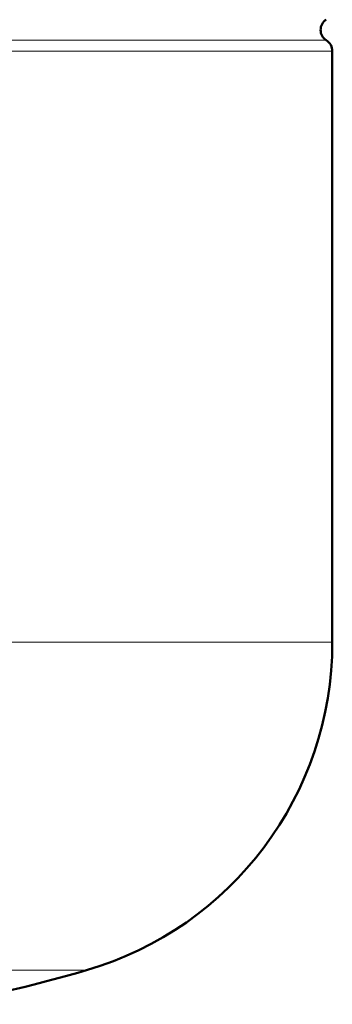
# Model space of a CAD drawing. Extents: x -1438 to 1837, y -1673 to 612.
# Tile 80 of 95: x 958 to 1022, y 36 to 238. Entities that reach past the tile are written whole.
import ezdxf

# ---------------------------------------------------------------- set-up
doc = ezdxf.new("R2010")
doc.units = 0

msp = doc.modelspace()

# ---------------------------------------------------------------- linework, layer by layer
at = {"color": 7, "lineweight": 18}
for p, q in [((743, 233.52), (1020.51, 233.52)), ((1021.75, 231.25), (741.75, 231.25)), ((741.75, 110.13), (1021.75, 110.13)), ((881.75, 42.93), (971.35, 42.93))]:
    msp.add_line(p, q, dxfattribs=at)
at = {"color": 7, "lineweight": 50}
msp.add_line((1021.75, 110.13), (1021.75, 231.25), dxfattribs=at)
for centre, radius, start, end in [((1021.85, 235.63), 2.5, 122.579, 237.421), ((1019.05, 231.25), 2.7, 0, 57.421), ((951.75, 110.13), 70, 286.2602, 360), ((881.75, 350.13), 320, 280.9286, 286.2602)]:
    msp.add_arc(centre, radius, start, end, dxfattribs=at)

doc.saveas('drawing.dxf')
